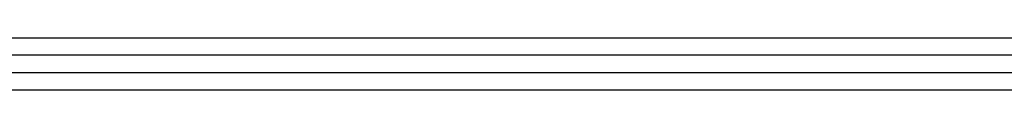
# Model space of a CAD drawing. Header units: millimetres. Extents: x 5 to 418, y 2 to 292.
# Tile 3 of 6: x 283.498 to 289.153, y 85.488 to 85.788. Entities that reach past the tile are written whole.
import ezdxf

# ---------------------------------------------------------------- set-up
doc = ezdxf.new("R2010")
doc.units = ezdxf.units.MM

msp = doc.modelspace()

# ---------------------------------------------------------------- linework, layer by layer
at = {"color": 7, "linetype": 'Continuous', "lineweight": 25}
for p, q in [((235.1342826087, 85.7881251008), (336.9942826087, 85.7881251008)), ((336.9942826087, 85.6881251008), (235.1342826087, 85.6881251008)), ((336.9642826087, 85.5881251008), (235.1642826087, 85.5881251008)), ((336.9642826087, 85.4881251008), (235.1642826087, 85.4881251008))]:
    msp.add_line(p, q, dxfattribs=at)

doc.saveas('drawing.dxf')
